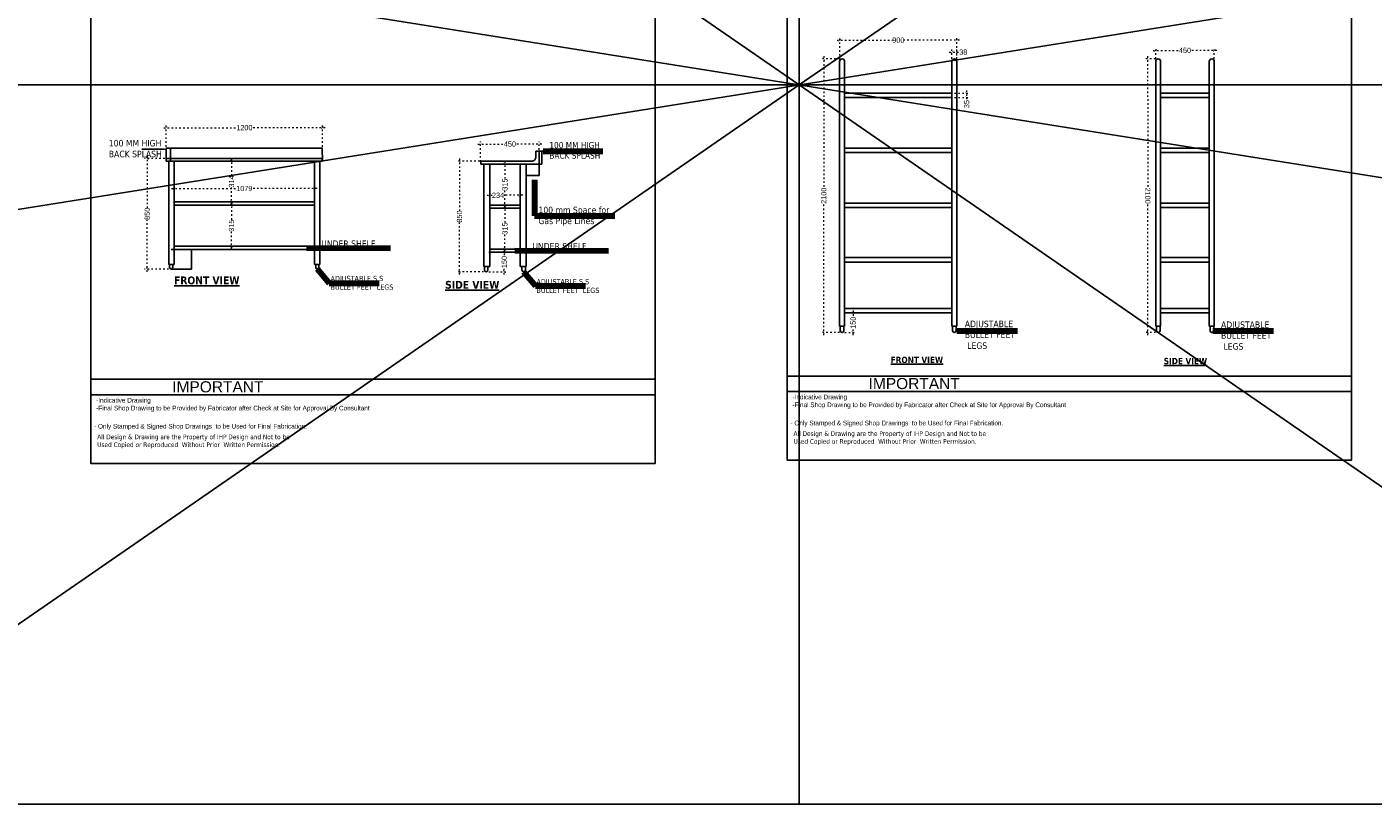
# Model space of a CAD drawing. Header units: millimetres. Extents: x 508219 to 745096, y 311341 to 352167.
# Tile 35 of 47: x 566909 to 577248, y 311341 to 317306. Entities that reach past the tile are written whole.
import ezdxf

# ---------------------------------------------------------------- set-up
doc = ezdxf.new("R2010")
doc.units = ezdxf.units.MM
doc.header["$PDMODE"] = 34
doc.linetypes.add('ACAD_ISO03W100', pattern=[30, 12, -18])
doc.layers.get('0').update_dxf_attribs({"color": 252})
doc.styles.add('ro', font='romans.shx')
doc.styles.get("Standard").update_dxf_attribs({"font": 'arial.ttf'})
doc.styles.add('style1', font='txt.shx')
doc.dimstyles.new('DMI (AB)', dxfattribs={"dimtxt": 60, "dimasz": 40, "dimexe": 12, "dimexo": 25, "dimgap": 1, "dimtad": 0, "dimdec": 0, "dimtxsty": 'ro', "dimblk": 'OPEN30', "dimcen": 1, "dimadec": 0, "dimazin": 0, "dimtfac": 1, "dimtdec": 0, "dimtmove": 0, "dimatfit": 3, "dimldrblk": 'OPEN30', "dimfxl": 0, "dimlwd": 15, "dimlwe": 15, "dimarcsym": 0})
doc.dimstyles.new('ISO-25', dxfattribs={"dimtxt": 40, "dimasz": 20, "dimexe": 20, "dimexo": 20, "dimtad": 0, "dimdec": 0, "dimdsep": 46, "dimtxsty": 'Standard', "dimblk": 'ARCHTICK', "dimcen": 2.5, "dimdle": 20, "dimadec": 0, "dimazin": 0, "dimtfac": 1, "dimtdec": 0, "dimtmove": 0, "dimatfit": 3, "dimfxl": 0, "dimlwd": 5, "dimlwe": 5, "dimarcsym": 0})
doc.dimstyles.get("Standard").update_dxf_attribs({"dimtxt": 0.18, "dimasz": 0.18, "dimexe": 0.18, "dimexo": 0.0625, "dimgap": 0.09, "dimtad": 0, "dimtih": 1, "dimtoh": 1, "dimdec": 4, "dimzin": 0, "dimdsep": 46, "dimtxsty": 'Standard', "dimcen": 0.09, "dimadec": 0, "dimazin": 0, "dimtfac": 1, "dimtdec": 4, "dimtofl": 0, "dimtmove": 0, "dimatfit": 3, "dimfxl": 0, "dimtolj": 1, "dimtzin": 0, "dimarcsym": 0})

# ---------------------------------------------------------------- blocks, each defined once
blk = doc.blocks.new('_Open30')
at = {"color": 0, "linetype": 'ByBlock', "lineweight": -2}
for p, q in [((-1, 0.27), (0, 0)), ((0, 0), (-1, -0.27)), ((0, 0), (-1, 0))]:
    blk.add_line(p, q, dxfattribs=at)
blk = doc.blocks.new('_ArchTick')
at = {"color": 0, "linetype": 'ByBlock', "const_width": 0.15}
blk.add_lwpolyline([(-0.5, -0.5), (0.5, 0.5)], dxfattribs=at)
blk = doc.blocks.new('*D84')
at = {"color": 0, "linetype": 'ACAD_ISO03W100', "lineweight": 5, "transparency": 16777216}
for p, q in [((567997, 316297), (567813, 316297)), ((567833, 316317), (567833, 315917)), ((567833, 315427), (567833, 315827)), ((567997, 315447), (567813, 315447))]:
    blk.add_line(p, q, dxfattribs=at)
at = {"layer": 'DEFPOINTS', "color": 0, "transparency": 16777216}
for p in [(567833, 316297), (568017, 316297), (568017, 315447)]:
    blk.add_point(p, dxfattribs=at)
at = {"color": 0, "lineweight": 5, "transparency": 16777216, "xscale": 20, "yscale": 20, "zscale": 20}
for p, rotation in [((567833, 316297), 90), ((567833, 315447), 270)]:
    blk.add_blockref('_ArchTick', p, dxfattribs=dict(at, rotation=rotation))
at = {"color": 0, "transparency": 16777216, "insert": (567833, 315872), "char_height": 40, "attachment_point": 5, "rotation": 90}
blk.add_mtext('850', dxfattribs=at)
blk = doc.blocks.new('*D74')
at = {"color": 0, "lineweight": -2, "transparency": 16777216}
for p, q in [((567979, 316377), (568011, 316377)), ((568011, 316377), (568011, 316327)), ((567979, 316277), (568011, 316277)), ((568011, 316277), (568011, 316327))]:
    blk.add_line(p, q, dxfattribs=at)
at = {"color": 0, "transparency": 16777216}
for points in [[(568011, 316377), (568011, 316377), (568011, 316377)], [(568011, 316277), (568011, 316277), (568011, 316277)]]:
    blk.add_solid(points, dxfattribs=at)
at = {"layer": 'DEFPOINTS', "color": 0, "transparency": 16777216}
for p in [(567979, 316377), (567979, 316277), (568011, 316277)]:
    blk.add_point(p, dxfattribs=at)
at = {"color": 0, "transparency": 16777216, "insert": (568011, 316327), "char_height": 0.18, "attachment_point": 5}
blk.add_mtext('\\A1;99.9559', dxfattribs=at)
blk = doc.blocks.new('*D68')
at = {"color": 0, "linetype": 'ACAD_ISO03W100', "lineweight": 5, "transparency": 16777216}
for p, q in [((567959, 316533), (568520, 316533)), ((567979, 316297), (567979, 316553)), ((569199, 316533), (568637, 316533)), ((569179, 316297), (569179, 316553))]:
    blk.add_line(p, q, dxfattribs=at)
at = {"layer": 'DEFPOINTS', "color": 0, "transparency": 16777216}
for p in [(567979, 316533), (567979, 316277), (569179, 316277)]:
    blk.add_point(p, dxfattribs=at)
at = {"color": 0, "lineweight": 5, "transparency": 16777216, "xscale": 20, "yscale": 20, "zscale": 20, "rotation": 180}
blk.add_blockref('_ArchTick', (567979, 316533), dxfattribs=at)
at = {"color": 0, "lineweight": 5, "transparency": 16777216, "xscale": 20, "yscale": 20, "zscale": 20}
blk.add_blockref('_ArchTick', (569179, 316533), dxfattribs=at)
at = {"color": 0, "transparency": 16777216, "insert": (568579, 316533), "char_height": 40, "attachment_point": 5}
blk.add_mtext('1200', dxfattribs=at)
blk = doc.blocks.new('*D75')
at = {"color": 0, "linetype": 'ACAD_ISO03W100', "lineweight": 5, "transparency": 16777216}
for p, q in [((570416, 316276), (570211, 316276)), ((570231, 316296), (570231, 315896)), ((570231, 315406), (570231, 315806)), ((570416, 315426), (570211, 315426))]:
    blk.add_line(p, q, dxfattribs=at)
at = {"layer": 'DEFPOINTS', "color": 0, "transparency": 16777216}
for p in [(570231, 316276), (570436, 316276), (570436, 315426)]:
    blk.add_point(p, dxfattribs=at)
at = {"color": 0, "lineweight": 5, "transparency": 16777216, "xscale": 20, "yscale": 20, "zscale": 20}
for p, rotation in [((570231, 316276), 90), ((570231, 315426), 270)]:
    blk.add_blockref('_ArchTick', p, dxfattribs=dict(at, rotation=rotation))
at = {"color": 0, "transparency": 16777216, "insert": (570231, 315851), "char_height": 40, "attachment_point": 5, "rotation": 90}
blk.add_mtext('850', dxfattribs=at)
blk = doc.blocks.new('*D69')
at = {"color": 0, "linetype": 'ACAD_ISO03W100', "lineweight": 5, "transparency": 16777216}
for p, q in [((570373, 316407), (570572, 316407)), ((570393, 316273), (570393, 316427)), ((570863, 316407), (570664, 316407)), ((570843, 316273), (570843, 316427))]:
    blk.add_line(p, q, dxfattribs=at)
at = {"layer": 'DEFPOINTS', "color": 0, "transparency": 16777216}
for p in [(570393, 316407), (570393, 316253), (570843, 316253)]:
    blk.add_point(p, dxfattribs=at)
at = {"color": 0, "lineweight": 5, "transparency": 16777216, "xscale": 20, "yscale": 20, "zscale": 20, "rotation": 180}
blk.add_blockref('_ArchTick', (570393, 316407), dxfattribs=at)
at = {"color": 0, "lineweight": 5, "transparency": 16777216, "xscale": 20, "yscale": 20, "zscale": 20}
blk.add_blockref('_ArchTick', (570843, 316407), dxfattribs=at)
at = {"color": 0, "transparency": 16777216, "insert": (570618, 316407), "char_height": 40, "attachment_point": 5}
blk.add_mtext('450', dxfattribs=at)
blk = doc.blocks.new('*D70')
at = {"color": 0, "lineweight": -2, "transparency": 16777216}
for p, q in [((570843, 316353), (570863, 316353)), ((570863, 316353), (570863, 316303)), ((570863, 316253), (570863, 316303)), ((570843, 316253), (570863, 316253))]:
    blk.add_line(p, q, dxfattribs=at)
at = {"color": 0, "transparency": 16777216}
for points in [[(570863, 316353), (570863, 316353), (570863, 316353)], [(570863, 316253), (570863, 316253), (570863, 316253)]]:
    blk.add_solid(points, dxfattribs=at)
at = {"layer": 'DEFPOINTS', "color": 0, "transparency": 16777216}
for p in [(570843, 316353), (570863, 316353), (570843, 316253)]:
    blk.add_point(p, dxfattribs=at)
at = {"color": 0, "transparency": 16777216, "insert": (570863, 316303), "char_height": 0.18, "attachment_point": 5}
blk.add_mtext('\\A1;100.4386', dxfattribs=at)
blk = doc.blocks.new('*D76')
at = {"color": 0, "linetype": 'ACAD_ISO03W100', "lineweight": 5, "transparency": 16777216}
for p, q in [((568480, 315959), (568480, 315826)), ((568348, 315939), (568500, 315939)), ((568480, 315603), (568480, 315736)), ((568558, 315623), (568460, 315623))]:
    blk.add_line(p, q, dxfattribs=at)
at = {"layer": 'DEFPOINTS', "color": 0, "transparency": 16777216}
for p in [(568328, 315939), (568480, 315939), (568578, 315623)]:
    blk.add_point(p, dxfattribs=at)
at = {"color": 0, "lineweight": 5, "transparency": 16777216, "xscale": 20, "yscale": 20, "zscale": 20}
for p, rotation in [((568480, 315939), 90), ((568480, 315623), 270)]:
    blk.add_blockref('_ArchTick', p, dxfattribs=dict(at, rotation=rotation))
at = {"color": 0, "transparency": 16777216, "insert": (568480, 315781), "char_height": 40, "attachment_point": 5, "rotation": 90}
blk.add_mtext('315', dxfattribs=at)
blk = doc.blocks.new('*D77')
at = {"color": 0, "linetype": 'ACAD_ISO03W100', "lineweight": 5, "transparency": 16777216}
for p, q in [((568558, 316277), (568460, 316277)), ((568480, 316297), (568480, 316165)), ((568480, 315943), (568480, 316075)), ((568528, 315963), (568460, 315963))]:
    blk.add_line(p, q, dxfattribs=at)
at = {"layer": 'DEFPOINTS', "color": 0, "transparency": 16777216}
for p in [(568480, 316277), (568578, 316277), (568548, 315963)]:
    blk.add_point(p, dxfattribs=at)
at = {"color": 0, "lineweight": 5, "transparency": 16777216, "xscale": 20, "yscale": 20, "zscale": 20}
for p, rotation in [((568480, 316277), 90), ((568480, 315963), 270)]:
    blk.add_blockref('_ArchTick', p, dxfattribs=dict(at, rotation=rotation))
at = {"color": 0, "transparency": 16777216, "insert": (568480, 316120), "char_height": 40, "attachment_point": 5, "rotation": 90}
blk.add_mtext('314', dxfattribs=at)
blk = doc.blocks.new('*D78')
at = {"color": 0, "linetype": 'ACAD_ISO03W100', "lineweight": 5, "transparency": 16777216}
for p, q in [((570580, 316274), (570580, 316141)), ((570580, 315919), (570580, 316052))]:
    blk.add_line(p, q, dxfattribs=at)
at = {"layer": 'DEFPOINTS', "color": 0, "transparency": 16777216}
for p in [(570580, 316254), (570580, 316254), (570580, 315939)]:
    blk.add_point(p, dxfattribs=at)
at = {"color": 0, "lineweight": 5, "transparency": 16777216, "xscale": 20, "yscale": 20, "zscale": 20}
for p, rotation in [((570580, 316254), 90), ((570580, 315939), 270)]:
    blk.add_blockref('_ArchTick', p, dxfattribs=dict(at, rotation=rotation))
at = {"color": 0, "transparency": 16777216, "insert": (570580, 316096), "char_height": 40, "attachment_point": 5, "rotation": 90}
blk.add_mtext('315', dxfattribs=at)
blk = doc.blocks.new('*D79')
at = {"color": 0, "linetype": 'ACAD_ISO03W100', "lineweight": 5, "transparency": 16777216}
for p, q in [((570580, 315936), (570580, 315804)), ((570580, 315581), (570580, 315714))]:
    blk.add_line(p, q, dxfattribs=at)
at = {"layer": 'DEFPOINTS', "color": 0, "transparency": 16777216}
for p in [(570580, 315916), (570580, 315601), (570580, 315601)]:
    blk.add_point(p, dxfattribs=at)
at = {"color": 0, "lineweight": 5, "transparency": 16777216, "xscale": 20, "yscale": 20, "zscale": 20}
for p, rotation in [((570580, 315916), 90), ((570580, 315601), 270)]:
    blk.add_blockref('_ArchTick', p, dxfattribs=dict(at, rotation=rotation))
at = {"color": 0, "transparency": 16777216, "insert": (570580, 315759), "char_height": 40, "attachment_point": 5, "rotation": 90}
blk.add_mtext('315', dxfattribs=at)
blk = doc.blocks.new('*D71')
at = {"color": 0, "linetype": 'ACAD_ISO03W100', "lineweight": 5, "transparency": 16777216}
for p, q in [((570456, 315577), (570595, 315577)), ((570575, 315597), (570575, 315545)), ((570575, 315407), (570575, 315460)), ((570456, 315427), (570595, 315427))]:
    blk.add_line(p, q, dxfattribs=at)
at = {"layer": 'DEFPOINTS', "color": 0, "transparency": 16777216}
for p in [(570436, 315577), (570575, 315577), (570436, 315427)]:
    blk.add_point(p, dxfattribs=at)
at = {"color": 0, "lineweight": 5, "transparency": 16777216, "xscale": 20, "yscale": 20, "zscale": 20}
for p, rotation in [((570575, 315577), 90), ((570575, 315427), 270)]:
    blk.add_blockref('_ArchTick', p, dxfattribs=dict(at, rotation=rotation))
at = {"color": 0, "transparency": 16777216, "insert": (570575, 315502), "char_height": 40, "attachment_point": 5, "rotation": 90}
blk.add_mtext('150', dxfattribs=at)
blk = doc.blocks.new('*D80')
at = {"color": 0, "lineweight": -2, "transparency": 16777216}
for p, q in [((570743, 316253), (570743, 316167)), ((570743, 316167), (570792, 316167)), ((570843, 316167), (570794, 316167)), ((570843, 316253), (570843, 316167))]:
    blk.add_line(p, q, dxfattribs=at)
at = {"color": 0, "transparency": 16777216}
for points in [[(570743, 316167), (570743, 316167), (570743, 316167)], [(570843, 316167), (570843, 316167), (570843, 316167)]]:
    blk.add_solid(points, dxfattribs=at)
at = {"layer": 'DEFPOINTS', "color": 0, "transparency": 16777216}
for p in [(570743, 316253), (570743, 316167), (570843, 316253)]:
    blk.add_point(p, dxfattribs=at)
at = {"color": 0, "transparency": 16777216, "insert": (570793, 316167), "char_height": 0.18, "attachment_point": 5}
blk.add_mtext('\\A1;100.0000', dxfattribs=at)
blk = doc.blocks.new('*D72')
at = {"color": 0, "lineweight": -2, "transparency": 16777216}
for p, q in [((568017, 315598), (568173, 315598)), ((568173, 315598), (568173, 315523)), ((568017, 315448), (568173, 315448)), ((568173, 315448), (568173, 315523))]:
    blk.add_line(p, q, dxfattribs=at)
at = {"color": 0, "transparency": 16777216}
for points in [[(568173, 315598), (568173, 315598), (568173, 315598)], [(568173, 315448), (568173, 315448), (568173, 315448)]]:
    blk.add_solid(points, dxfattribs=at)
at = {"layer": 'DEFPOINTS', "color": 0, "transparency": 16777216}
for p in [(568017, 315598), (568173, 315598), (568017, 315448)]:
    blk.add_point(p, dxfattribs=at)
at = {"color": 0, "transparency": 16777216, "insert": (568173, 315523), "char_height": 0.18, "attachment_point": 5}
blk.add_mtext('\\A1;150.0000', dxfattribs=at)
blk = doc.blocks.new('*D81')
at = {"color": 0, "linetype": 'ACAD_ISO03W100', "lineweight": 5, "transparency": 16777216}
for p, q in [((568019, 316066), (568520, 316066)), ((568039, 316063), (568039, 316046)), ((569138, 316066), (568637, 316066)), ((569118, 316063), (569118, 316046))]:
    blk.add_line(p, q, dxfattribs=at)
at = {"layer": 'DEFPOINTS', "color": 0, "transparency": 16777216}
for p in [(568039, 316083), (568039, 316066), (569118, 316083)]:
    blk.add_point(p, dxfattribs=at)
at = {"color": 0, "lineweight": 5, "transparency": 16777216, "xscale": 20, "yscale": 20, "zscale": 20, "rotation": 180}
blk.add_blockref('_ArchTick', (568039, 316066), dxfattribs=at)
at = {"color": 0, "lineweight": 5, "transparency": 16777216, "xscale": 20, "yscale": 20, "zscale": 20}
blk.add_blockref('_ArchTick', (569118, 316066), dxfattribs=at)
at = {"color": 0, "transparency": 16777216, "insert": (568578, 316066), "char_height": 40, "attachment_point": 5}
blk.add_mtext('1079', dxfattribs=at)
blk = doc.blocks.new('*D82')
at = {"color": 0, "linetype": 'ACAD_ISO03W100', "lineweight": 5, "transparency": 16777216}
for p, q in [((570443, 316014), (570482, 316014)), ((570463, 316046), (570463, 315994)), ((570717, 316014), (570572, 316014)), ((570697, 316046), (570697, 315994))]:
    blk.add_line(p, q, dxfattribs=at)
at = {"layer": 'DEFPOINTS', "color": 0, "transparency": 16777216}
for p in [(570463, 316066), (570697, 316066), (570463, 316014)]:
    blk.add_point(p, dxfattribs=at)
at = {"color": 0, "lineweight": 5, "transparency": 16777216, "xscale": 20, "yscale": 20, "zscale": 20, "rotation": 180}
blk.add_blockref('_ArchTick', (570463, 316014), dxfattribs=at)
at = {"color": 0, "lineweight": 5, "transparency": 16777216, "xscale": 20, "yscale": 20, "zscale": 20}
blk.add_blockref('_ArchTick', (570697, 316014), dxfattribs=at)
at = {"color": 0, "transparency": 16777216, "insert": (570527, 316014), "char_height": 40, "attachment_point": 5}
blk.add_mtext('234', dxfattribs=at)
blk = doc.blocks.new('*D154')
at = {"color": 0, "linetype": 'ACAD_ISO03W100', "lineweight": 5, "transparency": 16777216}
for p, q in [((573150, 317061), (573009, 317061)), ((573029, 317081), (573029, 316072)), ((573029, 314941), (573029, 315950)), ((573150, 314961), (573009, 314961))]:
    blk.add_line(p, q, dxfattribs=at)
at = {"layer": 'DEFPOINTS', "color": 0, "transparency": 16777216}
for p in [(573170, 317061), (573029, 314961), (573170, 314961)]:
    blk.add_point(p, dxfattribs=at)
at = {"color": 0, "lineweight": 5, "transparency": 16777216, "xscale": 20, "yscale": 20, "zscale": 20}
for p, rotation in [((573029, 317061), 90), ((573029, 314961), 270)]:
    blk.add_blockref('_ArchTick', p, dxfattribs=dict(at, rotation=rotation))
at = {"color": 0, "transparency": 16777216, "insert": (573029, 316011), "char_height": 40, "attachment_point": 5, "rotation": 90}
blk.add_mtext('2100', dxfattribs=at)
blk = doc.blocks.new('*D155')
at = {"color": 0, "linetype": 'ACAD_ISO03W100', "lineweight": 5, "transparency": 16777216}
for p, q in [((575575, 317061), (575496, 317061)), ((575516, 317081), (575517, 316071)), ((575518, 314941), (575517, 315950)), ((575577, 314961), (575498, 314961))]:
    blk.add_line(p, q, dxfattribs=at)
at = {"layer": 'DEFPOINTS', "color": 0, "transparency": 16777216}
for p in [(575595, 317061), (575518, 314961), (575597, 314961)]:
    blk.add_point(p, dxfattribs=at)
at = {"color": 0, "lineweight": 5, "transparency": 16777216, "xscale": 20, "yscale": 20, "zscale": 20}
for p, rotation in [((575516, 317061), 90.05037125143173), ((575518, 314961), 270.0503712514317)]:
    blk.add_blockref('_ArchTick', p, dxfattribs=dict(at, rotation=rotation))
at = {"color": 0, "transparency": 16777216, "insert": (575517, 316011), "char_height": 40, "attachment_point": 5, "rotation": 270.0504}
blk.add_mtext('2100', dxfattribs=at)
blk = doc.blocks.new('*D156')
at = {"color": 0, "linetype": 'ACAD_ISO03W100', "lineweight": 5, "transparency": 16777216}
for p, q in [((573993, 317113), (574051, 317113)), ((574013, 317062), (574013, 317133)), ((574051, 317062), (574051, 317133)), ((574051, 317113), (574071, 317113))]:
    blk.add_line(p, q, dxfattribs=at)
at = {"layer": 'DEFPOINTS', "color": 0, "transparency": 16777216}
for p in [(574051, 317113), (574013, 317042), (574051, 317042)]:
    blk.add_point(p, dxfattribs=at)
at = {"color": 0, "lineweight": 5, "transparency": 16777216, "xscale": 20, "yscale": 20, "zscale": 20, "rotation": 180}
blk.add_blockref('_ArchTick', (574013, 317113), dxfattribs=at)
at = {"color": 0, "lineweight": 5, "transparency": 16777216, "xscale": 20, "yscale": 20, "zscale": 20}
blk.add_blockref('_ArchTick', (574051, 317113), dxfattribs=at)
at = {"color": 0, "transparency": 16777216, "insert": (574100, 317113), "char_height": 40, "attachment_point": 5}
blk.add_mtext('38', dxfattribs=at)
blk = doc.blocks.new('*D157')
at = {"color": 0, "linetype": 'ACAD_ISO03W100', "lineweight": 5, "transparency": 16777216}
for p, q in [((575558, 317126), (575757, 317126)), ((575578, 317062), (575578, 317146)), ((576048, 317126), (575848, 317126)), ((576028, 317062), (576028, 317146))]:
    blk.add_line(p, q, dxfattribs=at)
at = {"layer": 'DEFPOINTS', "color": 0, "transparency": 16777216}
for p in [(576028, 317126), (575578, 317042), (576028, 317042)]:
    blk.add_point(p, dxfattribs=at)
at = {"color": 0, "lineweight": 5, "transparency": 16777216, "xscale": 20, "yscale": 20, "zscale": 20, "rotation": 180}
blk.add_blockref('_ArchTick', (575578, 317126), dxfattribs=at)
at = {"color": 0, "lineweight": 5, "transparency": 16777216, "xscale": 20, "yscale": 20, "zscale": 20}
blk.add_blockref('_ArchTick', (576028, 317126), dxfattribs=at)
at = {"color": 0, "transparency": 16777216, "insert": (575803, 317126), "char_height": 40, "attachment_point": 5}
blk.add_mtext('450', dxfattribs=at)
blk = doc.blocks.new('*D158')
at = {"color": 0, "linetype": 'ACAD_ISO03W100', "lineweight": 5, "transparency": 16777216}
for p, q in [((573131, 317205), (573556, 317205)), ((573151, 317056), (573151, 317225)), ((574071, 317205), (573645, 317205)), ((574051, 317057), (574051, 317225))]:
    blk.add_line(p, q, dxfattribs=at)
at = {"layer": 'DEFPOINTS', "color": 0, "transparency": 16777216}
for p in [(573151, 317205), (573151, 317036), (574051, 317037)]:
    blk.add_point(p, dxfattribs=at)
at = {"color": 0, "lineweight": 5, "transparency": 16777216, "xscale": 20, "yscale": 20, "zscale": 20, "rotation": 180}
blk.add_blockref('_ArchTick', (573151, 317205), dxfattribs=at)
at = {"color": 0, "lineweight": 5, "transparency": 16777216, "xscale": 20, "yscale": 20, "zscale": 20}
blk.add_blockref('_ArchTick', (574051, 317205), dxfattribs=at)
at = {"color": 0, "transparency": 16777216, "insert": (573601, 317205), "char_height": 40, "attachment_point": 5}
blk.add_mtext('900', dxfattribs=at)
blk = doc.blocks.new('*D159')
at = {"color": 0, "linetype": 'ACAD_ISO03W100', "lineweight": 5, "transparency": 16777216}
for p, q in [((573254, 315131), (573254, 315079)), ((573209, 315111), (573274, 315111)), ((573190, 314961), (573274, 314961)), ((573254, 314941), (573254, 314993))]:
    blk.add_line(p, q, dxfattribs=at)
at = {"layer": 'DEFPOINTS', "color": 0, "transparency": 16777216}
for p in [(573189, 315111), (573254, 315111), (573170, 314961)]:
    blk.add_point(p, dxfattribs=at)
at = {"color": 0, "lineweight": 5, "transparency": 16777216, "xscale": 20, "yscale": 20, "zscale": 20}
for p, rotation in [((573254, 315111), 90), ((573254, 314961), 270)]:
    blk.add_blockref('_ArchTick', p, dxfattribs=dict(at, rotation=rotation))
at = {"color": 0, "transparency": 16777216, "insert": (573254, 315036), "char_height": 40, "attachment_point": 5, "rotation": 90}
blk.add_mtext('150', dxfattribs=at)
blk = doc.blocks.new('*D153')
at = {"color": 0, "linetype": 'ACAD_ISO03W100', "lineweight": 5, "transparency": 16777216}
for p, q in [((574033, 316799), (574146, 316799)), ((574126, 316819), (574126, 316764)), ((574033, 316764), (574146, 316764)), ((574126, 316764), (574126, 316744))]:
    blk.add_line(p, q, dxfattribs=at)
at = {"layer": 'DEFPOINTS', "color": 0, "transparency": 16777216}
for p in [(574013, 316799), (574013, 316764), (574126, 316764)]:
    blk.add_point(p, dxfattribs=at)
at = {"color": 0, "lineweight": 5, "transparency": 16777216, "xscale": 20, "yscale": 20, "zscale": 20}
for p, rotation in [((574126, 316799), 90), ((574126, 316764), 270)]:
    blk.add_blockref('_ArchTick', p, dxfattribs=dict(at, rotation=rotation))
at = {"color": 0, "transparency": 16777216, "insert": (574126, 316714), "char_height": 40, "attachment_point": 5, "rotation": 90}
blk.add_mtext('35', dxfattribs=at)

msp = doc.modelspace()

# ---------------------------------------------------------------- linework, layer by layer
at = {"ltscale": 0.5}
for p, q in [((607474.49995, 322381.82031), (538207.01192, 311341.10468)), ((538207.01192, 322381.82031), (607474.49995, 311341.10468)), ((564840.58701, 322381.82031), (572840.75593, 316861.46249)), ((572840.75593, 322381.82031), (572840.75593, 311341.10468)), ((580840.92485, 322381.82031), (572840.75593, 316861.46249)), ((607474.49995, 316861.46249), (538207.01192, 316861.46249)), ((564840.58701, 311341.10468), (572840.75593, 316861.46249)), ((580840.92485, 311341.10468), (572840.75593, 316861.46249))]:
    msp.add_line(p, q, dxfattribs=at)
at = {"color": 6, "linetype": 'ByBlock'}
for p, q in [((573150.72317, 317041.9852), (573150.72317, 315009.61376)), ((573188.72317, 317041.9852), (573188.72317, 315009.61376)), ((574012.72317, 317041.80095), (574012.72317, 315009.61376)), ((574050.72317, 317042.85704), (574050.72317, 315009.61376)), ((574065.98434, 317075.40514), (574065.462, 317075.40514)), ((575578.11804, 317042.76416), (575578.11804, 315009.61376)), ((575616.11804, 317041.80095), (575616.11804, 315009.61376)), ((575989.72463, 317041.80095), (575989.72463, 315009.61376)), ((576027.72463, 317041.80095), (576027.72463, 315009.61376)), ((574012.72317, 316798.63504), (573188.72317, 316798.63504)), ((575983.72463, 316798.63737), (575616.11804, 316798.63737)), ((574012.72317, 316763.63504), (573188.72317, 316763.63504)), ((575983.72463, 316763.63737), (575616.11804, 316763.63737)), ((574012.72317, 316376.60533), (573188.72317, 316376.60533)), ((575983.72463, 316376.60766), (575616.11804, 316376.60766)), ((570393.95787, 316275.94223), (570787.68137, 316275.94223)), ((570817.95787, 316309.92703), (570817.95787, 316352.30391)), ((570842.95787, 316252.8653), (570842.95787, 316352.30391)), ((574012.72317, 316341.60533), (573188.72317, 316341.60533)), ((575983.72463, 316341.60766), (575616.11804, 316341.60766)), ((570393.95787, 316253.8653), (570842.95787, 316253.8653)), ((574012.72317, 315954.57562), (573188.72317, 315954.57562)), ((575989.72463, 315954.57795), (575616.11804, 315954.57795)), ((576021.3792, 315954.57795), (576021.11804, 315954.57795)), ((574012.72317, 315919.57562), (573188.72317, 315919.57562)), ((575989.72463, 315919.57795), (575616.11804, 315919.57795)), ((568038.81357, 315482.55077), (567998.82616, 315482.55077)), ((569117.52991, 315482.55077), (569157.51733, 315482.55077)), ((570463.18864, 315467.09607), (570417.0348, 315467.09607)), ((570696.80403, 315467.09607), (570742.95787, 315467.09607)), ((574012.72317, 315536.304), (573188.72317, 315536.304)), ((574012.72317, 315501.304), (573188.72317, 315501.304)), ((575989.72463, 315536.30634), (575616.11804, 315536.30634)), ((575989.72463, 315501.30634), (575616.11804, 315501.30634)), ((576021.3792, 315536.30634), (576021.11804, 315536.30634)), ((574012.72317, 315145.80095), (573188.72317, 315145.80095)), ((575989.72463, 315145.80328), (575616.11804, 315145.80328)), ((576021.3792, 315151.80328), (576021.11804, 315151.80328)), ((574012.72317, 315110.80095), (573188.72317, 315110.80095)), ((575989.72463, 315110.80328), (575616.11804, 315110.80328)), ((573188.72317, 315009.61376), (573150.72317, 315009.61376)), ((573155.72317, 315009.61376), (573155.72317, 314974.80095)), ((573183.72317, 315009.61376), (573183.72317, 314974.80095)), ((574012.72317, 315009.61376), (574050.72317, 315009.61376)), ((574017.22317, 315009.61376), (574017.22317, 314974.80095)), ((574045.22317, 315009.61376), (574045.22317, 314974.80095)), ((575616.11804, 315009.61376), (575578.11804, 315009.61376)), ((575583.11804, 315009.61376), (575583.11804, 314974.80095)), ((575611.11804, 315009.61376), (575611.11804, 314974.80095)), ((576027.72463, 315009.61376), (575989.72463, 315009.61376)), ((575995.22463, 315009.61376), (575995.22463, 314974.80095)), ((576023.22463, 315009.61376), (576023.22463, 314974.80095))]:
    msp.add_line(p, q, dxfattribs=at)
at = {"color": 6}
for p, q in [((570817.95787, 316352.30391), (570842.95787, 316352.30391)), ((570872.95787, 316352.30391), (570847.95787, 316352.30391))]:
    msp.add_line(p, q, dxfattribs=at)
at = {"color": 5, "linetype": 'ByBlock'}
for p, q in [((577080.89355, 314626.96984), (572747.815, 314626.96984)), ((571732.80331, 314601.847), (567399.72476, 314601.847)), ((574058.4101, 314507.67069), (572747.81567, 314507.67069)), ((568710.31987, 314482.54785), (567399.72544, 314482.54785))]:
    msp.add_line(p, q, dxfattribs=at)
at = {"ltscale": 0.5}
msp.add_lwpolyline([(538207.01192, 322381.82031), (607474.49995, 322381.82031), (607474.49995, 311341.10468), (538207.01192, 311341.10468)], close=True, dxfattribs=at)
at = {"color": 5, "linetype": 'ByBlock'}
for points in [[(572747.81432, 319061.73406), (577080.89355, 319061.73406), (577080.89355, 313979.98912), (572747.81432, 313979.98912)], [(572747.81432, 319061.73406), (577080.89355, 319061.73406), (577080.89355, 313979.98912), (572747.81432, 313979.98912)], [(572747.81432, 319061.73406), (577080.89355, 319061.73406), (577080.89355, 313979.98912), (572747.81432, 313979.98912)], [(572747.81432, 319061.73406), (577080.89355, 319061.73406), (577080.89355, 313979.98912), (572747.81432, 313979.98912)], [(572747.81432, 319061.73406), (577080.89355, 319061.73406), (577080.89355, 313979.98912), (572747.81432, 313979.98912)], [(567399.72409, 319036.61121), (571732.80331, 319036.61121), (571732.80331, 313954.86627), (567399.72409, 313954.86627)], [(567399.72409, 319036.61121), (571732.80331, 319036.61121), (571732.80331, 313954.86627), (567399.72409, 313954.86627)], [(567399.72409, 319036.61121), (571732.80331, 319036.61121), (571732.80331, 313954.86627), (567399.72409, 313954.86627)], [(567399.72409, 319036.61121), (571732.80331, 319036.61121), (571732.80331, 313954.86627), (567399.72409, 313954.86627)], [(567399.72409, 319036.61121), (571732.80331, 319036.61121), (571732.80331, 313954.86627), (567399.72409, 313954.86627)], [(572747.81567, 314626.96984), (577080.89355, 314626.96984), (577080.89355, 314507.67069), (572747.81567, 314507.67069)], [(567399.72544, 314601.847), (571732.80331, 314601.847), (571732.80331, 314482.54785), (567399.72544, 314482.54785)]]:
    msp.add_lwpolyline(points, close=True, dxfattribs=at)
at = {"color": 6, "linetype": 'ByBlock'}
for points in [[(567964.53657, 316366.92308), (567790.31228, 316366.92308)], [(567978.83245, 316277.15039), (567978.83245, 316377.10634), (569177.28015, 316377.10634), (569177.74191, 316277.15039)], [(567978.83245, 316297.1441), (569177.51103, 316297.1441), (569177.51103, 316277.15039), (567978.83245, 316277.15039)], [(567998.82616, 316277.15039), (567998.82616, 315482.55077)], [(568038.81357, 316277.15039), (568038.81357, 315482.55077)], [(569117.52991, 316277.15039), (569117.52991, 315482.55077)], [(569157.51733, 316277.15039), (569157.51733, 315482.55077)], [(570393.95787, 316252.8653), (570393.95787, 316275.94223)], [(570417.0348, 316252.8653), (570417.0348, 315467.09607)], [(570463.18864, 316252.8653), (570463.18864, 315467.09607)], [(570696.80403, 316252.8653), (570696.80403, 315467.09607)], [(570742.95787, 316252.8653), (570742.95787, 315467.09607)], [(568004.84641, 315460.15782), (568004.84641, 315482.55077)], [(568028.83886, 315482.55077), (568028.83886, 315460.15782)], [(569127.50462, 315482.55077), (569127.50462, 315460.15782)], [(569151.49707, 315460.15782), (569151.49707, 315482.55077)], [(570422.20985, 315441.24992), (570422.20985, 315467.09607)], [(570449.90216, 315467.09607), (570449.90216, 315441.24992)], [(570710.09051, 315467.09607), (570710.09051, 315441.24992)], [(570737.78282, 315441.24992), (570737.78282, 315467.09607)]]:
    msp.add_lwpolyline(points, dxfattribs=at)
for points in [[(568038.81357, 315962.65599), (569117.52991, 315962.65599), (569117.52991, 315937.65599), (568038.81357, 315937.65599)], [(570463.18864, 315939.13453), (570696.80403, 315939.13453), (570696.80403, 315916.13453), (570463.18864, 315916.13453)], [(568038.81357, 315623.1616), (569117.52991, 315623.1616), (569117.52991, 315598.1616), (568038.81357, 315598.1616)], [(570463.18864, 315601.40377), (570696.80403, 315601.40377), (570696.80403, 315577.40377), (570463.18864, 315577.40377)]]:
    msp.add_lwpolyline(points, close=True, dxfattribs=at)
for centre, radius, start, end in [((573169.72317, 317041.9852), 19, 0, 180), ((574031.72317, 317041.80095), 19, 0, 180), ((575597.11804, 317041.80095), 19, 0, 180), ((576008.72463, 317041.80095), 19, 0, 180), ((570785.0691, 316308.84572), 32.90654, 269.220119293, 1.883079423), ((568016.84264, 315460.15782), 11.99622, 180, 0), ((569139.50085, 315460.15782), 11.99622, 180, 0), ((570436.056, 315441.24992), 13.84615, 180, 0), ((570723.93667, 315441.24992), 13.84615, 180, 0), ((573169.72317, 314974.80095), 14, 180, 0), ((574031.22317, 314974.80095), 14, 180, 0), ((575597.11804, 314974.80095), 14, 180, 0), ((576009.22463, 314974.80095), 14, 180, 0)]:
    msp.add_arc(centre, radius, start, end, dxfattribs=at)
msp.add_solid([(567964.53657, 316369.92308), (567982.53657, 316366.92308), (567964.53657, 316363.92308)], dxfattribs=at)

# ---------------------------------------------------------------- texts
at = {"color": 6, "linetype": 'ByBlock', "attachment_point": 1, "style": 'style1'}
for s, insert, char_height, width in [('{\\fTahoma|b0|i0|c0|p34;100 MM HIGH   \\PBACK SPLASH}', (567537.53088, 316439.29669), 50, 603.1938318), ('{\\fTahoma|b0|i0|c0|p34;100 MM HIGH \\PBACK SPLASH}', (570921.11069, 316423.4643), 48, 509.4351681), ('{\\fTahoma|b0|i0|c0|p34;100 mm Space for Gas Pipe Lines}', (570837.30451, 315926.34626), 50, 553.484581), ('{\\fTahoma|b0|i0|c0|p34; UNDER SHELF  }', (569150.18531, 315667.51803), 50, 1129.8297879), ('{\\fTahoma|b0|i0|c0|p34; UNDER SHELF }', (570771.72169, 315647.69065), 50, 1129.8297879), ('{\\fTahoma|b0|i0|c0|p34;ADJUSTABLE S.S \\PBULLET FEET  LEGS}', (569240.89425, 315395.6575), 40, 850.4920856), ('{\\fTahoma|b0|i0|c0|p34;ADJUSTABLE S.S \\PBULLET FEET  LEGS}', (570822.43601, 315371.01933), 40, 850.4920856), ('{\\fTahoma|b0|i0|c0|p34;ADJUSTABLE\\PBULLET FEET \\P LEGS}', (574111.78936, 315051.66655), 50, 443.6148667), ('{\\fTahoma|b0|i0|c0|p34;ADJUSTABLE\\PBULLET FEET \\P LEGS}', (576079.73737, 315045.66888), 50, 443.6148667), ('{\\fTahoma|b1|i0|c0|p34;\\LFRONT VIEW}', (573542.72562, 314774.72618), 48, 458.0999258), ('{\\fTahoma|b1|i0|c0|p34;\\LSIDE VIEW}', (575639.83877, 314765.80085), 48, 858.0999258)]:
    msp.add_mtext(s, dxfattribs=dict(at, insert=insert, char_height=char_height, width=width))
at = {"color": 6, "linetype": 'ByBlock', "char_height": 60, "attachment_point": 1}
for s, insert in [('{\\fTahoma|b1|i0|c0|p34;\\LFRONT VIEW}', (568038.3715, 315391.24772)), ('{\\fTahoma|b1|i0|c0|p34;\\LSIDE VIEW}', (570120.32947, 315357.06991))]:
    msp.add_mtext_dynamic_manual_height_columns(s, width=1232.4782607, gutter_width=1, heights=[0], dxfattribs=dict(at, insert=insert))
at = {"color": 5, "linetype": 'ByBlock', "attachment_point": 1}
for s, insert, char_height, width in [('IMPORTANT', (573372.98798, 314611.69585), 85.16604, 1210.3048439), ('IMPORTANT', (568024.89775, 314586.57301), 85.16604, 1210.3048439), ('{\\fTechnic|b0|i0|c2|p2;- Only Stamped & Signed Shop Drawings  to be Used for Final Fabrication.}', (567424.35678, 314259.08077), 36, 1988.238406), ('{\\fTechnic|b0|i0|c2|p2;- Only Stamped & Signed Shop Drawings  to be Used for Final Fabrication.}', (572772.44702, 314284.20361), 36, 1988.238406)]:
    msp.add_mtext(s, dxfattribs=dict(at, insert=insert, char_height=char_height, width=width))
at = {"color": 5, "linetype": 'ByBlock', "attachment_point": 1, "style": 'style1'}
for s, insert, char_height, width in [('{\\fTechnic|b0|i0|c2|p2;-Indicative Drawing\\P-Final Shop Drawing to be Provided by Fabricator after Check at Site for Approval By Consultant}', (567440.29462, 314458.73239), 36, 1767.0827901), ('{\\fTechnic|b0|i0|c2|p2;-Indicative Drawing\\P-Final Shop Drawing to be Provided by Fabricator after Check at Site for Approval By Consultant}', (572788.38486, 314483.85524), 36, 1767.0827901), ('{\\fTahoma|b0|i0|c0|p34;\\H1.44x;All Design & Drawing are the Property of IHP Design and Not to be Used Copied or Reproduced  Without Prior  Written Permission\\fTahoma|b1|i0|c0|p34;\\H0.69444x;. }', (572796.81101, 314202.68401), 25, 1481.3261794), ('{\\fTahoma|b0|i0|c0|p34;\\H1.44x;All Design & Drawing are the Property of IHP Design and Not to be Used Copied or Reproduced  Without Prior  Written Permission\\fTahoma|b1|i0|c0|p34;\\H0.69444x;. }', (567448.72077, 314177.56116), 25, 1481.3261794)]:
    msp.add_mtext(s, dxfattribs=dict(at, insert=insert, char_height=char_height, width=width))

# ---------------------------------------------------------------- dimensions: what is measured, and where the dimension line sits
at = {"color": 6}
dim = msp.add_linear_dim(base=(573150.72317, 317205.02988), p1=(574050.72317, 317036.80095), p2=(573150.72317, 317035.90318), dimstyle='ISO-25', dxfattribs=at)
dim.commit()
dim.dimension.update_dxf_attribs({"geometry": '*D158', "text_midpoint": (573600.72317, 317205.02988)})
for p1, p2, distance, picture, middle in [((574012.72317, 317041.80095), (574050.72317, 317041.80095), 71.45832, '*D156', (574100.02484, 317113.25927)), ((575578.11804, 317041.80095), (576027.72463, 317041.80095), 83.77976, '*D157', (575802.92134, 317125.58071)), ((575595.28422, 317060.71224), (575597.13034, 314960.80095), -79.05437, '*D155', (575517.15294, 316010.6871))]:
    dim = msp.add_aligned_dim(p1=p1, p2=p2, distance=distance, dimstyle='ISO-25', dxfattribs=at)
    dim.commit()
    dim.dimension.update_dxf_attribs({"geometry": picture, "text_midpoint": middle})
for base, p1, p2, dimstyle, picture, middle in [((573029.33971, 314960.80095), (573169.72317, 317060.9852), (573169.72317, 314960.80095), 'ISO-25', '*D154', (573029.33971, 316010.89308)), ((574126.04719, 316763.63504), (574012.72317, 316798.63504), (574012.72317, 316763.63504), 'ISO-25', '*D153', (574126.04719, 316714.22423)), ((568011.255125, 316277.150393), (567978.832451, 316377.10634), (567978.832451, 316277.150393), 'Standard', '*D74', (568011.255125, 316327.128367)), ((570863.13581, 316353.30391), (570842.95787, 316252.8653), (570842.95787, 316353.30391), 'Standard', '*D70', (570863.13581, 316303.08461)), ((573254.23686, 315110.80095), (573169.72317, 314960.80095), (573188.72317, 315110.80095), 'ISO-25', '*D159', (573254.23686, 315035.80095))]:
    dim = msp.add_linear_dim(base=base, p1=p1, p2=p2, angle=90, dimstyle=dimstyle, dxfattribs=at)
    dim.commit()
    dim.dimension.update_dxf_attribs({"geometry": picture, "text_midpoint": middle})
for base, p1, p2, picture, middle in [((567978.83245, 316532.90729), (569178.51103, 316277.15039), (567978.83245, 316277.15039), '*D68', (568578.67174, 316532.90729)), ((570392.95787, 316406.92438), (570842.95787, 316252.8653), (570392.95787, 316252.8653), '*D69', (570617.95787, 316406.92438))]:
    dim = msp.add_linear_dim(base=base, p1=p1, p2=p2, dimstyle='ISO-25', override={"dimtmove": 1}, dxfattribs=at)
    dim.commit()
    dim.dimension.update_dxf_attribs({"geometry": picture, "text_midpoint": middle})
for base, p1, p2, picture, middle in [((567832.6529, 316297.1441), (568016.84264, 315447.1616), (568016.84264, 316297.1441), '*D84', (567832.6529, 315872.15285)), ((568480.12104, 316277.15039), (568547.66807, 315962.65599), (568578.17174, 316277.15039), '*D77', (568480.12104, 316119.90319)), ((570231.08557, 316275.94223), (570436.056, 315426.40377), (570436.056, 316275.94223), '*D75', (570231.08557, 315851.173)), ((570579.99634, 316253.8653), (570579.99634, 315939.13453), (570579.99634, 316253.8653), '*D78', (570579.99634, 316096.49992)), ((568480.12104, 315938.65599), (568578.17174, 315623.1616), (568328.33245, 315938.65599), '*D76', (568480.12104, 315780.90879)), ((570579.99634, 315601.40377), (570579.99634, 315916.13453), (570579.99634, 315601.40377), '*D79', (570579.99634, 315758.76915))]:
    dim = msp.add_linear_dim(base=base, p1=p1, p2=p2, angle=90, dimstyle='ISO-25', override={"dimtmove": 1}, dxfattribs=at)
    dim.commit()
    dim.dimension.update_dxf_attribs({"geometry": picture, "text_midpoint": middle})
dim = msp.add_linear_dim(base=(570742.95787, 316167.38323), p1=(570842.95787, 316252.8653), p2=(570742.95787, 316252.8653), dimstyle='Standard', dxfattribs=at)
dim.commit()
dim.dimension.update_dxf_attribs({"geometry": '*D80', "text_midpoint": (570792.95787, 316167.38323), "dimtype": 160})
for base, p1, p2, picture, middle in [((568038.81357, 316065.5228), (569117.52991, 316082.72037), (568038.81357, 316082.72037), '*D81', (568578.17174, 316065.5228)), ((570463.18864, 316014.22446), (570696.80403, 316065.5228), (570463.18864, 316065.5228), '*D82', (570527.14667, 316014.22446))]:
    dim = msp.add_linear_dim(base=base, p1=p1, p2=p2, dimstyle='ISO-25', override={"dimtmove": 1}, dxfattribs=at)
    dim.commit()
    dim.dimension.update_dxf_attribs({"geometry": picture, "text_midpoint": middle, "dimtype": 160})
dim = msp.add_linear_dim(base=(568173.00241, 315598.1616), p1=(568016.84264, 315448.1616), p2=(568016.84264, 315598.1616), angle=90, dimstyle='Standard', dxfattribs=at)
dim.commit()
dim.dimension.update_dxf_attribs({"geometry": '*D72', "text_midpoint": (568173.00241, 315523.1616), "dimtype": 160})
dim = msp.add_linear_dim(base=(570574.83488, 315577.40377), p1=(570436.056, 315427.40377), p2=(570436.056, 315577.40377), angle=90, dimstyle='ISO-25', override={"dimtmove": 1}, dxfattribs=at)
dim.commit()
dim.dimension.update_dxf_attribs({"geometry": '*D71', "text_midpoint": (570574.83488, 315502.40377), "dimtype": 160})

# ---------------------------------------------------------------- leaders
at = {"color": 6, "linetype": 'ByBlock'}
for points, dimstyle, override in [([(570872.48349, 316352.61961), (571332.82558, 316352.61961)], 'DMI (AB)', {"dimasz": 25, "dimgap": 1, "dimtad": 0, "dimclrd": 6, "dimlwd": 65535}), ([(570806.89381, 316132.90565), (570806.89381, 315855.60487), (571424.67622, 315855.60487)], 'Standard', {"dimasz": 25, "dimexe": 0, "dimexo": 0, "dimgap": 25, "dimtad": 0, "dimclrd": 6, "dimclre": 0, "dimfxl": 0, "dimlwd": 65535, "dimarcsym": 1}), ([(569056.66245, 315610.66719), (569700.8246, 315608.90042)], 'Standard', {"dimasz": 25, "dimexe": 0, "dimexo": 0, "dimgap": 25, "dimtad": 0, "dimclrd": 6, "dimclre": 0, "dimfxl": 0, "dimlwd": 65535, "dimarcsym": 1}), ([(570656.94564, 315591.06997), (571375.97545, 315589.04204)], 'Standard', {"dimasz": 25, "dimexe": 0, "dimexo": 0, "dimgap": 25, "dimtad": 0, "dimclrd": 6, "dimclre": 0, "dimfxl": 0, "dimlwd": 65535, "dimarcsym": 1}), ([(569138.33893, 315449.1971), (569229.26641, 315340.48073), (569614.17166, 315340.48073)], 'DMI (AB)', {"dimasz": 25, "dimgap": 1, "dimtad": 0, "dimclrd": 6, "dimlwd": 65535}), ([(570722.79072, 315427.83617), (570813.7182, 315319.1198), (571198.62345, 315319.1198)], 'DMI (AB)', {"dimasz": 25, "dimgap": 1, "dimtad": 0, "dimclrd": 6, "dimlwd": 65535}), ([(574051.72317, 314974.80095), (574515.9603, 314974.80095)], 'Standard', {"dimasz": 25, "dimclrd": 6, "dimclre": 7, "dimclrt": 7, "dimfxl": 0.2, "dimlwd": 65535, "dimarcsym": 1}), ([(576016.11804, 314974.80328), (576482.72991, 314974.80328)], 'Standard', {"dimasz": 25, "dimclrd": 6, "dimclre": 7, "dimclrt": 7, "dimfxl": 0.2, "dimlwd": 65535, "dimarcsym": 1})]:
    msp.add_leader(points, dimstyle=dimstyle, override=override, dxfattribs=at)

doc.saveas('drawing.dxf')
